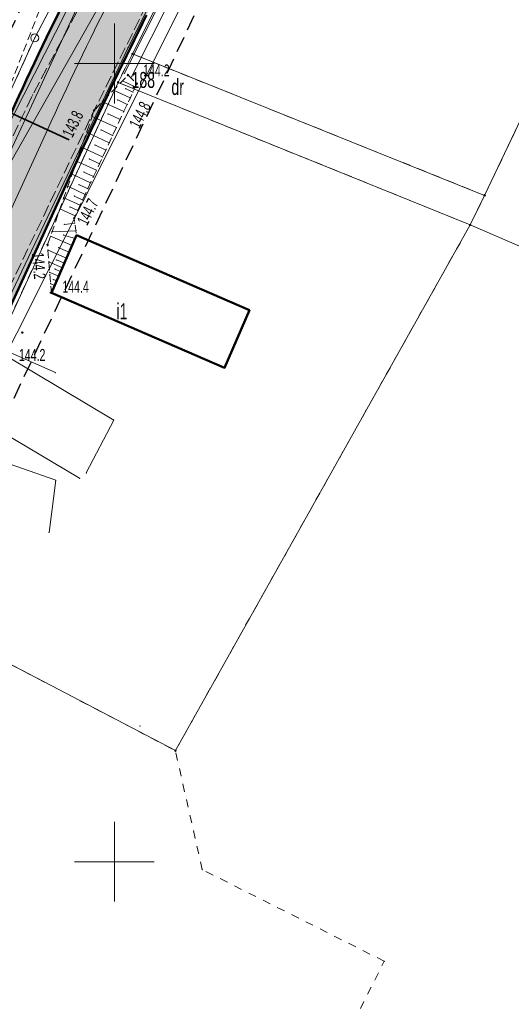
# Model space of a CAD drawing. Extents: x 6456700 to 6518119, y 5963420 to 5980059.
# Tile 163 of 256: x 6512263 to 6512294, y 5965890 to 5965952. Entities that reach past the tile are written whole.
import ezdxf
from ezdxf.enums import TextEntityAlignment as Align

# ---------------------------------------------------------------- set-up
doc = ezdxf.new("R2010")
doc.units = 0
doc.header["$MEASUREMENT"] = 0
for name, pattern in [('L_0_03', [1, 0.5, -0.5]), ('L_0_04', [1.5, 1, -0.5]), ('L_0_52', [1, 0.75, -0.25]), ('L_0_5A', [0.75, 0.5, -0.25])]:
    doc.linetypes.add(name, pattern=pattern)
doc.layers.get('0').update_dxf_attribs({"color": 2, "linetype": 'CONTINUOUS', "lineweight": 5})
for name, color, linetype, lineweight in [('000_Inne__niezydentyfikowane_', 7, 'CONTINUOUS', 18), ('18mm Kreska ciągła', 7, 'CONTINUOUS', 18), ('202_punkt_graniczny', 7, 'CONTINUOUS', 18), ('203_punkt_graniczny', 7, 'CONTINUOUS', 18), ('210_oznaczenie_konturu_uzytku_gruntowego', 96, 'CONTINUOUS', 18), ('211_numer_dzialki_ewidencyjnej', 7, 'CONTINUOUS', 18), ('218_kontur_uzytku_gruntowego', 96, 'L_0_03', 18), ('219_dzialka_ewidencyjna', 7, 'CONTINUOUS', 18), ('312_budynek_ewidencyjny', 7, 'CONTINUOUS', 18), ('312_oznaczenie_budynku_ewidencyjnego_Atr117', 7, 'CONTINUOUS', 18), ('35mm Ciągła', 7, 'CONTINUOUS', 35), ('50mm Kreska ciągła', 7, 'CONTINUOUS', 50), ('9mm Kreska ciągła', 252, 'CONTINUOUS', 9), ('jezdnia', 7, 'CONTINUOUS', 18), ('ogrodzenie_trwale', 7, 'CONTINUOUS', 18), ('pikieta_naturalna', 7, 'CONTINUOUS', 18), ('pikieta_naturalna_Atr2', 7, 'CONTINUOUS', 18), ('przewod_elektroenergetyczny_niskiego_napiecia', 7, 'CONTINUOUS', 18), ('przewod_kanalizacyjny', 7, 'CONTINUOUS', 18), ('przewod_telekomunikacyjny_podziemny', 7, 'CONTINUOUS', 18), ('przewod_wodociagowy', 7, 'CONTINUOUS', 18), ('sciana_oporowa__linia_', 7, 'CONTINUOUS', 18), ('siatka_krzyrzy', 7, 'CONTINUOUS', 18), ('skarpa_nieumocniona', 7, 'CONTINUOUS', 18), ('Zakres', 7, 'CONTINUOUS', 18)]:
    doc.layers.add(name, color=color, linetype=linetype, lineweight=lineweight)
doc.styles.get("Standard").update_dxf_attribs({"font": 'txt', "width": 0.75})

# ---------------------------------------------------------------- blocks, each defined once
blk = doc.blocks.new('mdcp_nowa')
at = {"layer": '203_punkt_graniczny', "linetype": 'Continuous', "lineweight": 18, "true_color": 0x000000}
for points in [[(6495001.13, 5982400.555, 1), (6495001.13, 5982400.645, 1)], [(6495000.23, 5982398.775, 1), (6495000.23, 5982398.865, 1)], [(6495023.19, 5982391.695, 1), (6495023.19, 5982391.785, 1)], [(6495022.28, 5982389.845, 1), (6495022.28, 5982389.935, 1)], [(6495003.82, 5982356.915, 1), (6495003.82, 5982357.005, 1)]]:
    blk.add_hatch(color=18, dxfattribs=at).paths.add_polyline_path(points)
at = {"layer": 'pikieta_naturalna', "linetype": 'Continuous', "lineweight": 18, "true_color": 0x000000}
for points in [[(6495000.85, 5982399.235, 1), (6495000.85, 5982399.325, 1)], [(6495001.4, 5982398.695, 1), (6495001.4, 5982398.785, 1)], [(6494998.73, 5982397.015, 1), (6494998.73, 5982397.105, 1)], [(6494997.48, 5982390.275, 1), (6494997.48, 5982390.365, 1)], [(6494995.81, 5982388.595, 1), (6494995.81, 5982388.685, 1)], [(6494996.01, 5982385.605, 1), (6494996.01, 5982385.695, 1)], [(6494994.23, 5982383.105, 1), (6494994.23, 5982383.195, 1)]]:
    blk.add_hatch(color=18, dxfattribs=at).paths.add_polyline_path(points)
at = {"layer": '000_Inne__niezydentyfikowane_', "linetype": 'Continuous', "lineweight": 18, "flags": 128}
for points in [[(6495001.3, 5982398.53), (6495000.5, 5982398.91)], [(6495000.99, 5982397.85), (6494999.95, 5982398.34)], [(6495001.16, 5982398.21), (6495000.7, 5982398.43)], [(6495000.58, 5982396.99), (6494999.25, 5982397.61)], [(6495000.8, 5982397.44), (6495000.21, 5982397.72)], [(6495000.35, 5982396.49), (6494999.6, 5982396.84)], [(6495000.12, 5982395.99), (6494998.6, 5982396.69)], [(6494999.68, 5982395.04), (6494998.26, 5982395.7)], [(6494999.89, 5982395.5), (6494999.16, 5982395.84)], [(6494999.26, 5982394.15), (6494997.93, 5982394.76)], [(6494999.46, 5982394.58), (6494998.78, 5982394.9)], [(6494998.87, 5982393.31), (6494997.63, 5982393.89)], [(6494999.06, 5982393.72), (6494998.42, 5982394.02)], [(6494998.69, 5982392.92), (6494998.09, 5982393.2)], [(6494998.51, 5982392.53), (6494997.35, 5982393.07)], [(6494998.17, 5982391.8), (6494997.08, 5982392.31)], [(6494998.34, 5982392.16), (6494997.78, 5982392.42)], [(6494997.85, 5982391.12), (6494996.83, 5982391.59)], [(6494998.01, 5982391.46), (6494997.48, 5982391.7)], [(6494997.54, 5982390.45), (6494996.59, 5982390.89)], [(6494997.7, 5982390.79), (6494997.21, 5982391.02)], [(6494997.59, 5982389.52), (6494996.09, 5982389.46)], [(6494997.52, 5982390.01), (6494996.87, 5982389.92)], [(6494997.35, 5982388.6), (6494996, 5982389.18)], [(6494997.54, 5982389.04), (6494996.82, 5982389.25)], [(6494997, 5982387.8), (6494995.84, 5982388.31)], [(6494997.16, 5982388.18), (6494996.51, 5982388.46)], [(6494996.75, 5982387.21), (6494995.9, 5982387.58)], [(6494996.87, 5982387.49), (6494996.37, 5982387.7)], [(6494996.64, 5982386.96), (6494996.28, 5982387.12)], [(6494996.51, 5982386.67), (6494995.95, 5982386.91)], [(6494996.39, 5982386.38), (6494996.18, 5982386.47)], [(6494996.26, 5982386.09), (6494996.01, 5982386.2)]]:
    blk.add_lwpolyline(points, dxfattribs=at)
at = {"layer": '000_Inne__niezydentyfikowane_'}
for p in [(6495000.5, 5982398.91), (6494999.95, 5982398.34), (6495000.7, 5982398.43), (6495001.16, 5982398.21), (6495001.3, 5982398.53), (6494999.25, 5982397.61), (6495000.21, 5982397.72), (6495000.8, 5982397.44), (6495000.99, 5982397.85), (6494999.6, 5982396.84), (6495000.58, 5982396.99), (6494998.6, 5982396.69), (6495000.35, 5982396.49), (6494998.26, 5982395.7), (6494999.16, 5982395.84), (6495000.12, 5982395.99), (6494999.68, 5982395.04), (6494999.89, 5982395.5), (6494997.93, 5982394.76), (6494998.78, 5982394.9), (6494999.46, 5982394.58), (6494997.63, 5982393.89), (6494998.42, 5982394.02), (6494999.26, 5982394.15), (6494998.09, 5982393.2), (6494998.87, 5982393.31), (6494999.06, 5982393.72), (6494997.35, 5982393.07), (6494998.51, 5982392.53), (6494998.69, 5982392.92), (6494997.08, 5982392.31), (6494997.78, 5982392.42), (6494998.34, 5982392.16), (6494996.83, 5982391.59), (6494997.48, 5982391.7), (6494998.01, 5982391.46), (6494998.17, 5982391.8), (6494996.59, 5982390.89), (6494997.21, 5982391.02), (6494997.7, 5982390.79), (6494997.85, 5982391.12), (6494997.54, 5982390.45), (6494996.09, 5982389.46), (6494996.87, 5982389.92), (6494997.52, 5982390.01), (6494997.59, 5982389.52), (6494996, 5982389.18), (6494996.82, 5982389.25), (6494997.54, 5982389.04), (6494995.84, 5982388.31), (6494996.51, 5982388.46), (6494997.35, 5982388.6), (6494995.9, 5982387.58), (6494996.37, 5982387.7), (6494997, 5982387.8), (6494997.16, 5982388.18), (6494996.28, 5982387.12), (6494996.64, 5982386.96), (6494996.75, 5982387.21), (6494996.87, 5982387.49), (6494995.95, 5982386.91), (6494996.18, 5982386.47), (6494996.39, 5982386.38), (6494996.51, 5982386.67), (6494996.01, 5982386.2), (6494996.26, 5982386.09)]:
    blk.add_point(p, dxfattribs=at)
at = {"layer": '202_punkt_graniczny', "color": 7, "linetype": 'Continuous', "lineweight": 18}
blk.add_circle((6494995.01, 5982401.6), 0.25, dxfattribs=at)
at = {"layer": '202_punkt_graniczny'}
blk.add_point((6494995.01, 5982401.6), dxfattribs=at)
at = {"layer": '203_punkt_graniczny', "color": 7, "linetype": 'Continuous', "lineweight": 18}
for centre in [(6495001.13, 5982400.6), (6495000.23, 5982398.82), (6495023.19, 5982391.74), (6495022.28, 5982389.89), (6495003.82, 5982356.96)]:
    blk.add_circle(centre, 0.045, dxfattribs=at)
at = {"layer": '203_punkt_graniczny'}
for p in [(6495001.13, 5982400.6), (6495000.23, 5982398.82), (6495023.19, 5982391.74), (6495022.28, 5982389.89), (6495003.82, 5982356.96)]:
    blk.add_point(p, dxfattribs=at)
at = {"layer": '218_kontur_uzytku_gruntowego', "lineweight": 18, "flags": 128}
for points in [[(6495021.2, 5982440.54), (6495001.13, 5982400.6)], [(6494995.01, 5982401.6), (6495002.19, 5982415.31)], [(6494974.22, 5982356.22), (6494995.01, 5982401.6)], [(6495001.13, 5982400.6), (6495000.23, 5982398.82)], [(6495023.19, 5982391.74), (6495001.13, 5982400.6)], [(6495000.23, 5982398.82), (6494985.44, 5982366.58)], [(6495022.28, 5982389.89), (6495000.23, 5982398.82)], [(6495023.19, 5982391.74), (6495026.53, 5982398.74)], [(6495022.28, 5982389.89), (6495023.19, 5982391.74)], [(6495003.82, 5982356.96), (6495022.28, 5982389.89)], [(6494985.44, 5982366.58), (6495003.82, 5982356.96)], [(6495005.5, 5982349.51), (6495003.82, 5982356.96)], [(6495016.9, 5982343.77), (6495005.5, 5982349.51)], [(6495013.16, 5982336.34), (6495016.9, 5982343.77)]]:
    blk.add_lwpolyline(points, dxfattribs=at)
at = {"layer": '218_kontur_uzytku_gruntowego'}
for p in [(6494995.01, 5982401.6), (6494995.01, 5982401.6), (6494995.01, 5982401.6), (6494995.01, 5982401.6), (6495001.13, 5982400.6), (6495001.13, 5982400.6), (6495001.13, 5982400.6), (6495001.13, 5982400.6), (6495001.13, 5982400.6), (6495001.13, 5982400.6), (6495000.23, 5982398.82), (6495000.23, 5982398.82), (6495000.23, 5982398.82), (6495000.23, 5982398.82), (6495000.23, 5982398.82), (6495000.23, 5982398.82), (6495023.19, 5982391.74), (6495023.19, 5982391.74), (6495023.19, 5982391.74), (6495023.19, 5982391.74), (6495022.28, 5982389.89), (6495022.28, 5982389.89), (6495022.28, 5982389.89), (6495022.28, 5982389.89), (6495003.82, 5982356.96), (6495003.82, 5982356.96), (6495003.82, 5982356.96), (6495003.82, 5982356.96), (6495005.5, 5982349.51), (6495005.5, 5982349.51), (6495016.9, 5982343.77), (6495016.9, 5982343.77)]:
    blk.add_point(p, dxfattribs=at)
at = {"layer": '219_dzialka_ewidencyjna', "color": 3, "linetype": 'Continuous', "lineweight": 18, "flags": 128}
for points in [[(6495021.2, 5982440.54), (6495001.13, 5982400.6)], [(6494995.01, 5982401.6), (6495002.19, 5982415.31)], [(6494974.22, 5982356.22), (6494995.01, 5982401.6)], [(6495001.13, 5982400.6), (6495000.23, 5982398.82)], [(6495001.13, 5982400.6), (6495023.19, 5982391.74)], [(6495000.23, 5982398.82), (6494985.44, 5982366.58)], [(6495000.23, 5982398.82), (6495022.28, 5982389.89)], [(6495023.19, 5982391.74), (6495026.53, 5982398.74)], [(6495022.28, 5982389.89), (6495023.19, 5982391.74)], [(6495003.82, 5982356.96), (6495022.28, 5982389.89)], [(6495022.28, 5982389.89), (6495056.57, 5982375.07)], [(6494985.44, 5982366.58), (6495003.82, 5982356.96)]]:
    blk.add_lwpolyline(points, dxfattribs=at)
at = {"layer": '219_dzialka_ewidencyjna', "color": 3}
for p in [(6494995.01, 5982401.6), (6494995.01, 5982401.6), (6495001.13, 5982400.6), (6495001.13, 5982400.6), (6495001.13, 5982400.6), (6495000.23, 5982398.82), (6495000.23, 5982398.82), (6495000.23, 5982398.82), (6495023.19, 5982391.74), (6495023.19, 5982391.74), (6495023.19, 5982391.74), (6495022.28, 5982389.89), (6495022.28, 5982389.89), (6495022.28, 5982389.89), (6495022.28, 5982389.89), (6495003.82, 5982356.96), (6495003.82, 5982356.96)]:
    blk.add_point(p, dxfattribs=at)
at = {"layer": '312_budynek_ewidencyjny', "color": 7, "linetype": 'Continuous', "lineweight": 50, "flags": 128}
for points in [[(6494996.06, 5982385.63), (6494997.63, 5982389.25)], [(6494997.63, 5982389.25), (6495008.47, 5982384.55)], [(6495006.9, 5982380.93), (6494996.06, 5982385.63)], [(6495008.47, 5982384.55), (6495006.9, 5982380.93)]]:
    blk.add_lwpolyline(points, dxfattribs=at)
at = {"layer": '312_budynek_ewidencyjny'}
for p in [(6494997.63, 5982389.25), (6494997.63, 5982389.25), (6494996.06, 5982385.63), (6494996.06, 5982385.63), (6495008.47, 5982384.55), (6495008.47, 5982384.55), (6495006.9, 5982380.93), (6495006.9, 5982380.93)]:
    blk.add_point(p, dxfattribs=at)
at = {"layer": 'jezdnia', "color": 7, "linetype": 'L_0_52', "lineweight": 18, "flags": 128}
blk.add_lwpolyline([(6495134.37, 5982583.3), (6495113.38, 5982574.25), (6495104.78, 5982567.21), (6495094.42, 5982556.42), (6495077.25, 5982527.64), (6495065.47, 5982509.01), (6495049.82, 5982491.48), (6495035, 5982466.78), (6495029.3, 5982456), (6495014.86, 5982429.39), (6495004.75, 5982409.18), (6494998.73, 5982397.06), (6494987.52, 5982373.63), (6494982.83, 5982364.72), (6494972.31, 5982345.03), (6494970.53, 5982342.23), (6494960.57, 5982327.01), (6494956.04, 5982320.35), (6494947.33, 5982304.72), (6494935.61, 5982281.93), (6494926.04, 5982257.99), (6494919.72, 5982242.45), (6494913.81, 5982225.8), (6494910.48, 5982216.25), (6494906.14, 5982216.99), (6494909.9, 5982227.31), (6494916.12, 5982243.16), (6494921.48, 5982258.77), (6494931.15, 5982282.69), (6494943.64, 5982306.31), (6494959.06, 5982330.89), (6494969.1, 5982347.08), (6494979.83, 5982365.44), (6494985.75, 5982378.98), (6494994.88, 5982398.03), (6495001.66, 5982410.76), (6495011.8, 5982430.8), (6495026, 5982457.23), (6495032.25, 5982468.97), (6495046.11, 5982493.71), (6495063.09, 5982514.09), (6495073.26, 5982529.52), (6495082.96, 5982547.05), (6495093.01, 5982560.56), (6495101.98, 5982569.59), (6495101.3, 5982571.6), (6495108.99, 5982577.59), (6495110.03, 5982578.44), (6495121.58, 5982583.64), (6495122.46, 5982584.02), (6495130.77, 5982587.79), (6495134.82, 5982589.62), (6495140.56, 5982589.08), (6495141.32, 5982585.54)], close=True, dxfattribs=at)
at = {"layer": 'jezdnia'}
for p in [(6494994.88, 5982398.03), (6494998.73, 5982397.06)]:
    blk.add_point(p, dxfattribs=at)
at = {"layer": 'ogrodzenie_trwale'}
for p in [(6495000.85, 5982399.28), (6495001.4, 5982398.74), (6494997.48, 5982390.32), (6495022.26, 5982389.87), (6494997.63, 5982389.25), (6494996.06, 5982385.63), (6495001.61, 5982358.51)]:
    blk.add_point(p, dxfattribs=at)
at = {"layer": 'pikieta_naturalna', "color": 7, "linetype": 'Continuous', "lineweight": 18}
for centre in [(6495000.85, 5982399.28), (6495001.4, 5982398.74), (6494998.73, 5982397.06), (6494997.48, 5982390.32), (6494995.81, 5982388.64), (6494996.01, 5982385.65), (6494994.23, 5982383.15)]:
    blk.add_circle(centre, 0.045, dxfattribs=at)
at = {"layer": 'pikieta_naturalna'}
for p in [(6495000.85, 5982399.28), (6495001.4, 5982398.74), (6494998.73, 5982397.06), (6494997.48, 5982390.32), (6494995.81, 5982388.64), (6494996.01, 5982385.65), (6494994.23, 5982383.15)]:
    blk.add_point(p, dxfattribs=at)
at = {"layer": 'przewod_elektroenergetyczny_niskiego_napiecia', "color": 1, "linetype": 'Continuous', "lineweight": 18, "flags": 128}
blk.add_lwpolyline([(6494991.84, 5982379.08), (6495008.11, 5982411.42)], dxfattribs=at)
at = {"layer": 'przewod_kanalizacyjny', "color": 34, "linetype": 'Continuous', "lineweight": 18, "flags": 128}
for points in [[(6494999.92, 5982408.39), (6494988.61, 5982384.03), (6494977.39, 5982361.98)], [(6494988.61, 5982384.03), (6494996.3, 5982380.64)]]:
    blk.add_lwpolyline(points, dxfattribs=at)
at = {"layer": 'przewod_kanalizacyjny'}
blk.add_point((6494996.3, 5982380.64), dxfattribs=at)
at = {"layer": 'przewod_telekomunikacyjny_podziemny', "color": 30, "linetype": 'Continuous', "lineweight": 18, "flags": 128}
for points in [[(6494901.62, 5982190.73), (6494906.93, 5982205.38), (6494911.62, 5982220.93), (6494915.73, 5982231.59), (6494911.08, 5982233.33), (6494928.49, 5982275.35), (6494946.57, 5982313.81), (6494960.48, 5982334.35), (6494965.17, 5982341.38), (6494972.14, 5982353.83), (6494985.3, 5982378.53), (6494993.02, 5982395.45), (6495008.18, 5982425.35), (6495017.88, 5982443.43), (6495022.56, 5982450.66), (6495031.38, 5982466.91), (6495039.03, 5982482.79), (6495040.55, 5982485.59), (6495048.7, 5982498.93), (6495056.63, 5982506.55), (6495061.71, 5982512.37), (6495068.26, 5982521.25), (6495074.92, 5982532.24)], [(6495079.35, 5982530.1), (6495069.82, 5982513.52), (6495056.99, 5982497.18), (6495053.61, 5982496.6), (6495048.81, 5982491.02), (6495045.68, 5982486.07), (6495035.4, 5982467.7), (6495024.87, 5982448.34), (6495020.12, 5982439.66), (6495011.73, 5982422.62), (6495000.86, 5982401), (6494989.14, 5982376.4), (6494979.09, 5982355.95), (6494962.09, 5982330.47)], [(6494985.3, 5982378.53), (6494989.14, 5982376.4), (6494996.33, 5982373.9), (6494995.91, 5982370.63)]]:
    blk.add_lwpolyline(points, dxfattribs=at)
at = {"layer": 'przewod_telekomunikacyjny_podziemny'}
for p in [(6495000.86, 5982401), (6494996.33, 5982373.9), (6494995.91, 5982370.63)]:
    blk.add_point(p, dxfattribs=at)
at = {"layer": 'przewod_wodociagowy', "color": 5, "linetype": 'Continuous', "lineweight": 18, "flags": 128}
for points in [[(6495017.75, 5982443.85), (6495018.43, 5982443.5), (6495020.19, 5982442.47), (6495019.93, 5982441.89), (6495017.22, 5982436.61), (6495011.99, 5982426.45), (6494988.27, 5982384.63), (6494977.81, 5982365.14), (6494958.57, 5982329.31)], [(6494997.82, 5982374.02), (6494990.43, 5982378.42), (6494979.89, 5982385.17), (6494955.52, 5982368.37), (6494955.2, 5982366.88)], [(6494988.27, 5982384.63), (6494999.96, 5982377.67), (6494998.24, 5982374.36)]]:
    blk.add_lwpolyline(points, dxfattribs=at)
at = {"layer": 'przewod_wodociagowy'}
for p in [(6494999.96, 5982377.67), (6494997.82, 5982374.02), (6494998.24, 5982374.36)]:
    blk.add_point(p, dxfattribs=at)
at = {"layer": 'sciana_oporowa__linia_', "color": 7, "linetype": 'Continuous', "lineweight": 18, "flags": 128}
for points in [[(6495000.627, 5982399.393), (6495006.786, 5982411.63), (6495009.065, 5982416.38), (6495016.92, 5982432.204), (6495019.729, 5982432.063), (6495022.242, 5982430.928)], [(6495001.073, 5982399.168), (6495007.234, 5982411.41), (6495009.514, 5982416.16), (6495017.28, 5982431.596), (6495019.611, 5982431.557), (6495022.037, 5982430.472)]]:
    blk.add_lwpolyline(points, dxfattribs=at)
at = {"layer": 'sciana_oporowa__linia_'}
for p in [(6495000.627, 5982399.393), (6495001.073, 5982399.168)]:
    blk.add_point(p, dxfattribs=at)
at = {"layer": 'siatka_krzyrzy', "linetype": 'Continuous', "lineweight": 18, "flags": 128}
for points in [[(6495000, 5982397.5), (6495000, 5982402.5)], [(6494997.5, 5982400), (6495002.5, 5982400)], [(6495000, 5982347.5), (6495000, 5982352.5)], [(6494997.5, 5982350), (6495002.5, 5982350)]]:
    blk.add_lwpolyline(points, dxfattribs=at)
at = {"layer": 'skarpa_nieumocniona', "color": 7, "linetype": 'L_0_5A', "lineweight": 18, "flags": 128}
for points in [[(6494997.75, 5982409.63), (6494992.99, 5982397.39), (6494988.93, 5982387.32), (6494983.93, 5982380.85), (6494978.03, 5982367.95), (6494956.82, 5982374.63), (6494970.3, 5982399.19), (6494978.56, 5982427.79), (6494996.54, 5982415.24)], [(6494995.81, 5982388.64), (6494998.73, 5982397.06), (6495000.85, 5982399.28), (6495001.4, 5982398.74), (6494997.48, 5982390.32), (6494997.63, 5982389.25), (6494996.06, 5982385.63)]]:
    blk.add_lwpolyline(points, close=True, dxfattribs=at)
at = {"layer": 'skarpa_nieumocniona'}
for p in [(6495000.85, 5982399.28), (6495000.85, 5982399.28), (6495001.4, 5982398.74), (6495001.4, 5982398.74), (6494998.73, 5982397.06), (6494998.73, 5982397.06), (6494997.48, 5982390.32), (6494997.48, 5982390.32), (6494997.63, 5982389.25), (6494997.63, 5982389.25), (6494995.81, 5982388.64), (6494995.81, 5982388.64), (6494996.06, 5982385.63), (6494996.06, 5982385.63)]:
    blk.add_point(p, dxfattribs=at)
at = {"layer": 'Zakres', "linetype": 'L_0_04', "lineweight": 25, "flags": 128}
blk.add_lwpolyline([(6495113.77, 5985050.22), (6495121.12, 5984877.07), (6495125.76, 5984757.87), (6495129.89, 5984649.81), (6495141.08, 5984611.3), (6495145.77, 5984544.53), (6495147.36, 5984487.27), (6495157.22, 5984392.07), (6495162.95, 5984387.45), (6495180.24, 5984384.16), (6495229.5, 5984386.61), (6495251.65, 5984373.41), (6495258.77, 5984357.12), (6495255.44, 5984330.44), (6495250.77, 5984304.39), (6495252.21, 5984282.78), (6495255.46, 5984256.45), (6495254.94, 5984238.25), (6495266.4, 5984211), (6495277.24, 5984182.33), (6495294.2, 5984133.19), (6495300.94, 5984095.37), (6495313.24, 5984037.69), (6495317.44, 5983978.18), (6495300.35, 5983922.18), (6495282.35, 5983883.38), (6495266.21, 5983862.23), (6495242.03, 5983839.67), (6495211.11, 5983816.86), (6495158.26, 5983772.66), (6495130.6, 5983651.16), (6495116.31, 5983543.43), (6495129.51, 5983346.73), (6495134.58, 5983264.71), (6495139.64, 5983186.97), (6495193.25, 5983077.94), (6495199.2, 5983041.97), (6495206.23, 5983026), (6495208.96, 5983004.88), (6495202.27, 5982979.48), (6495202.42, 5982950.13), (6495209.35, 5982897.38), (6495215.97, 5982850.34), (6495228.6, 5982809.97), (6495226.85, 5982778.82), (6495225.04, 5982750.56), (6495220.26, 5982723.37), (6495226.54, 5982679.97), (6495206.06, 5982669.48), (6495192.68, 5982657.71), (6495184.57, 5982648.65), (6495174.78, 5982624.58), (6495164.23, 5982604.61), (6495150.7, 5982588.3), (6495137.69, 5982582.43), (6495118.26, 5982573.75), (6495100.35, 5982558.42), (6495090.36, 5982544.99), (6495075.87, 5982519.06), (6495060.83, 5982499.68), (6495049.41, 5982485.49), (6495035.07, 5982459.7), (6495006.7, 5982406.64), (6494980.89, 5982351.84), (6494944.35, 5982293.29), (6494925.72, 5982250.11), (6494905.2, 5982190.37), (6494898.43, 5982153.5), (6494879.51, 5982063.89), (6494864.14, 5981992.66), (6494816.93, 5981768.61), (6494777.79, 5981577.7), (6494739.84, 5981394.72), (6494718.65, 5981297.89), (6494716.45, 5981237.31), (6494738.62, 5981208.21), (6494776.48, 5981173.06), (6494817.16, 5981137.44), (6494847.63, 5981109.8), (6494877.39, 5981077.08), (6494912.75, 5981030.55), (6494916.06, 5981014.71), (6494903.86, 5980957.01), (6494916.13, 5980953.51), (6494892.32, 5980927.59), (6494850.7, 5980858.8), (6494806.81, 5980779.89), (6494785.1, 5980753.49), (6494715.22, 5980723.29), (6494679.96, 5980686.78), (6494651.35, 5980651.29), (6494549.14, 5980683.24), (6494511.84, 5980659.66), (6494443.61, 5980630.33), (6494428.78, 5980598.6), (6494431.58, 5980579.46), (6494420.56, 5980549.76), (6494416.45, 5980528.2), (6494403.86, 5980507.16), (6494388.89, 5980482.96), (6494365.32, 5980407.99), (6494335.67, 5980315.15), (6494332.29, 5980297.41), (6494335.1, 5980278.18), (6494347.25, 5980254.84), (6494336.79, 5980250.09), (6494300.04, 5980271.34), (6494320.8, 5980301.43), (6494336.81, 5980349.17), (6494344.85, 5980380.92), (6494360.85, 5980437.13), (6494374.18, 5980476.38), (6494386.14, 5980498.84), (6494403.02, 5980528.52), (6494411.33, 5980563.19), (6494420.84, 5980586.25), (6494420.25, 5980601.11), (6494434.95, 5980635.94), (6494446.75, 5980644.99), (6494465.77, 5980647.27), (6494513.02, 5980669.46), (6494507.85, 5980679.68), (6494547.89, 5980705.83), (6494570.06, 5980691.34), (6494636.17, 5980669.05), (6494706.14, 5980756.86), (6494742.78, 5980772.58), (6494798.53, 5980814.27), (6494826.12, 5980867.97), (6494849.57, 5980908.6), (6494845.35, 5980942.01), (6494853.94, 5980970.83), (6494891.08, 5980960.54), (6494890.11, 5980965.73), (6494903.94, 5981025.69), (6494869.98, 5981070.3), (6494770.97, 5981160.58), (6494728.18, 5981200.64), (6494706.13, 5981229.56), (6494707.94, 5981299.75), (6494728.84, 5981398.1), (6494767.06, 5981580.19), (6494806.17, 5981770.55), (6494854.36, 5981994.76), (6494869.73, 5982065.97), (6494888.61, 5982155.44), (6494891.67, 5982173.95), (6494895.82, 5982197.45), (6494916.38, 5982253.72), (6494935.47, 5982297.95), (6494954.97, 5982331.67), (6494972.09, 5982356.64), (6494997.76, 5982411.14), (6495026.29, 5982464.48), (6495041.09, 5982491.09), (6495052.99, 5982505.88), (6495067.51, 5982524.6), (6495081.94, 5982550.43), (6495092.99, 5982565.28), (6495112.86, 5982582.29), (6495133.59, 5982591.55), (6495144.48, 5982596.46), (6495155.87, 5982610.19), (6495165.7, 5982628.8), (6495175.96, 5982654.03), (6495185.62, 5982664.83), (6495200.4, 5982677.82), (6495212.49, 5982688.04), (6495209.64, 5982723.43), (6495215.22, 5982750.57), (6495216.87, 5982779.54), (6495218.31, 5982809.31), (6495206.86, 5982847.92), (6495199.44, 5982894.74), (6495192.11, 5982948.71), (6495190.16, 5982979.24), (6495183.47, 5983075.16), (6495129.79, 5983184.34), (6495124.6, 5983264.07), (6495119.53, 5983346.09), (6495106.27, 5983543.75), (6495120.74, 5983652.9), (6495148.75, 5983779.42), (6495204.15, 5983826.04), (6495273.41, 5983889.36), (6495288.53, 5983927.42), (6495300.83, 5983964.69), (6495303.91, 5983980.14), (6495301.32, 5984039.55), (6495291.1, 5984093.63), (6495284.5, 5984130.67), (6495267.84, 5984178.93), (6495257.12, 5984207.3), (6495244.96, 5984236.19), (6495244.79, 5984255.42), (6495242.25, 5984281.97), (6495240.71, 5984304.95), (6495245.55, 5984331.94), (6495248.51, 5984355.64), (6495243.77, 5984366.47), (6495226.98, 5984376.47), (6495179.54, 5984374.12), (6495158.61, 5984378.09), (6495147.7, 5984386.91), (6495137.38, 5984486.61), (6495135.78, 5984544.04), (6495131.18, 5984609.54), (6495119.95, 5984648.2), (6495115.76, 5984757.49), (6495111.12, 5984876.67), (6495103.73, 5985050.93), (6495109.36, 5985081.73), (6495120.41, 5985085.88)], close=True, dxfattribs=at)
at = {"layer": '210_oznaczenie_konturu_uzytku_gruntowego', "lineweight": 20, "width": 0.66}
blk.add_text('dr', height=1, dxfattribs=at).set_placement((6495003.57, 5982399.03), align=Align.TOP_LEFT)
at = {"layer": '211_numer_dzialki_ewidencyjnej', "color": 7, "lineweight": 20, "width": 0.66}
blk.add_text('188', height=1, dxfattribs=at).set_placement((6495001.07, 5982399.47), align=Align.TOP_LEFT)
at = {"layer": '312_oznaczenie_budynku_ewidencyjnego_Atr117', "color": 7, "lineweight": 20, "width": 0.66}
blk.add_text('i1', height=1, dxfattribs=at).set_placement((6495000.13, 5982384.98), align=Align.TOP_LEFT)
at = {"layer": 'pikieta_naturalna_Atr2', "color": 7, "lineweight": 15, "width": 0.66}
for s, p in [('144.2', (6495001.8, 5982399.94)), ('144.4', (6494996.74, 5982386.39)), ('144.2', (6494994.02, 5982382.12))]:
    blk.add_text(s, height=0.75, dxfattribs=at).set_placement(p, align=Align.TOP_LEFT)
for s, rotation, p in [('144.8', 63.3, (6495000.89, 5982396.21)), ('143.8', 64.4, (6494996.69, 5982395.63)), ('144.7', 63.3, (6494997.62, 5982390.137)), ('144.2', 274.7, (6494995.58, 5982388.18))]:
    blk.add_text(s, height=0.75, rotation=rotation, dxfattribs=at).set_placement(p, align=Align.TOP_LEFT)

msp = doc.modelspace()

# ---------------------------------------------------------------- block references
at = {"linetype": 'ByBlock'}
msp.add_blockref('mdcp_nowa', (17268.786, -16450.998), dxfattribs=at)

# ---------------------------------------------------------------- next in the draw order: hatches: boundary and pattern name
at = {"layer": '9mm Kreska ciągła'}
h = msp.add_hatch(dxfattribs=at)
h.set_pattern_fill('SAND_AND_LIME', color=4, scale=0.1)
h.set_pattern_definition([(37.5, (6512163.41104, 5965706.02106), (-0.006803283, 0.208096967), [0, -0.16416, 0, -0.1836, 0, -0.1755]), (7.5, (6512163.41104, 5965706.02106), (0.19113588, 0.30479178), [0, -0.08856, 0, -0.14796, 0, -0.0567]), (-32.5, (6512163.2782, 5965706.02106), (0.33632732, 0.00061118), [0, -0.054, 0, -0.1944, 0, -0.2538]), (-42.5, (6512163.2782, 5965706.02106), (0.32466167, 0.09478896), [0, -0.027, 0, -0.12744, 0, -0.1458])])
edge = h.paths.add_edge_path()
edge.add_line((6512494.454, 5966351.121), (6512492.815, 5966327.914))
edge.add_arc((6512641.445, 5966317.419), 149, 175.96099, 178.25385)
edge.add_line((6512492.514, 5966321.96), (6512491.933, 5966302.891))
edge.add_arc((6512440.957, 5966304.445), 51, 348.13301, 358.25385, ccw=False)
edge.add_line((6512490.867, 5966293.957), (6512486.741, 5966274.321))
edge.add_arc((6512500.441, 5966271.442), 14, 168.13301, 189.66075)
edge.add_line((6512486.64, 5966269.093), (6512490.395, 5966247.035))
edge.add_line((6512490.395, 5966247.035), (6512490.607, 5966245.791))
edge.add_arc((6512474.833, 5966243.106), 16, 357.41334, 369.66075, ccw=False)
edge.add_line((6512490.817, 5966242.384), (6512490.724, 5966240.322))
edge.add_arc((6512474.74, 5966241.044), 16, 304.69475, 357.41334, ccw=False)
edge.add_line((6512483.848, 5966227.889), (6512479.157, 5966224.642))
edge.add_arc((6512563.968, 5966102.134), 149, 124.69475, 128.17467)
edge.add_line((6512471.877, 5966219.268), (6512459.798, 5966209.771))
edge.add_arc((6512468.451, 5966198.766), 14, 128.17467, 146.52826)
edge.add_line((6512456.773, 5966206.487), (6512454.137, 5966202.499))
edge.add_arc((6512536.718, 5966147.898), 99, 146.52826, 150.19331)
edge.add_line((6512450.815, 5966197.109), (6512447.264, 5966190.909))
edge.add_arc((6512533.167, 5966141.699), 99, 150.19331, 155.56334)
edge.add_line((6512443.035, 5966182.654), (6512432.867, 5966160.275))
edge.add_arc((6512409.196, 5966171.031), 26, 321.1758, 335.56334, ccw=False)
edge.add_line((6512429.452, 5966154.731), (6512421.621, 5966145))
edge.add_arc((6512409.156, 5966155.031), 16, 309.59305, 321.1758, ccw=False)
edge.add_line((6512419.353, 5966142.701), (6512410.592, 5966135.455))
edge.add_arc((6512400.395, 5966147.785), 16, 291.72006, 309.59305, ccw=False)
edge.add_line((6512406.316, 5966132.921), (6512399.28, 5966130.118))
edge.add_arc((6512417.414, 5966084.597), 49, 111.72006, 118.67866)
edge.add_line((6512393.899, 5966127.586), (6512378.766, 5966119.308))
edge.add_arc((6512390.283, 5966098.252), 24, 118.67866, 130.97644)
edge.add_line((6512374.545, 5966116.372), (6512369.458, 5966111.954))
edge.add_arc((6512385.196, 5966093.834), 24, 130.97644, 144.24742)
edge.add_line((6512365.719, 5966107.857), (6512360.498, 5966100.604))
edge.add_arc((6512392.148, 5966077.817), 39, 144.24742, 151.71864)
edge.add_line((6512357.804, 5966096.296), (6512346.179, 5966074.69))
edge.add_arc((6512310.073, 5966094.116), 41, 323.54004, 331.71864, ccw=False)
edge.add_line((6512343.048, 5966069.751), (6512332.977, 5966056.12))
edge.add_arc((6512291.959, 5966086.427), 51, 314.86874, 323.54004, ccw=False)
edge.add_line((6512327.939, 5966050.283), (6512325.436, 5966047.791))
edge.add_arc((6512381.169, 5965991.802), 79, 134.86874, 142.03498)
edge.add_line((6512318.887, 5966040.401), (6512317.812, 5966039.024))
edge.add_arc((6512348.559, 5966015.032), 39, 142.03498, 151.90193)
edge.add_line((6512314.155, 5966033.4), (6512307.014, 5966020.024))
edge.add_arc((6512085.596, 5966138.241), 251, 330.1315, 331.90193, ccw=False)
edge.add_line((6512303.256, 5966013.24), (6512293.172, 5965995.681))
edge.add_arc((6512509.097, 5965871.676), 249, 150.1315, 153.31422)
edge.add_line((6512286.62, 5965983.501), (6512270.802, 5965952.031))
edge.add_arc((6512493.279, 5965840.205), 249, 153.31422, 155.41165)
edge.add_line((6512266.858, 5965943.813), (6512249.846, 5965906.636))
edge.add_arc((6512203.471, 5965927.857), 51, 325.40047, 335.41165, ccw=False)
edge.add_line((6512245.451, 5965898.897), (6512232.463, 5965880.07))
edge.add_arc((6512313.954, 5965823.854), 99, 145.40047, 150.15364)
edge.add_line((6512228.085, 5965873.124), (6512213.877, 5965848.362))
edge.add_arc((6512299.746, 5965799.092), 99, 150.15364, 156.12969)
edge.add_line((6512209.214, 5965839.154), (6512198.858, 5965815.752))
edge.add_arc((6512518.006, 5965674.523), 349, 156.12969, 156.8073)
edge.add_line((6512197.211, 5965811.968), (6512194.929, 5965806.643))
edge.add_arc((6512331.888, 5965747.963), 149, 156.8073, 160.58951)
edge.add_line((6512191.357, 5965797.481), (6512178.615, 5965761.319))
edge.add_arc((6511941.881, 5965844.735), 251, 339.22463, 340.58951, ccw=False)
edge.add_line((6512176.561, 5965755.704), (6512169.456, 5965736.976))
edge.add_arc((6512195.168, 5965727.222), 27.5, 159.22463, 216.73933)
edge.add_line((6512173.13, 5965710.772), (6512174.444, 5965709.012))
edge.add_line((6512174.444, 5965709.012), (6512170.437, 5965706.021))
edge.add_line((6512170.437, 5965706.021), (6512164.212, 5965719.71))
edge.add_arc((6512161.212, 5965719.741), 3, 359.40734, 370.87144)
edge.add_arc((6512205.039, 5965728.159), 41.628, 165.26056, 190.87144, ccw=False)
edge.add_line((6512164.781, 5965738.75), (6512171.886, 5965757.477))
edge.add_arc((6511941.881, 5965844.735), 246, 339.22463, 340.58951)
edge.add_line((6512173.899, 5965762.981), (6512186.641, 5965799.143))
edge.add_arc((6512331.888, 5965747.963), 154, 156.8073, 160.58951, ccw=False)
edge.add_line((6512190.333, 5965808.612), (6512192.615, 5965813.937))
edge.add_arc((6512518.006, 5965674.523), 354, 156.12969, 156.8073, ccw=False)
edge.add_line((6512194.286, 5965817.775), (6512204.642, 5965841.178))
edge.add_arc((6512299.746, 5965799.092), 104, 150.15364, 156.12969, ccw=False)
edge.add_line((6512209.541, 5965850.851), (6512223.749, 5965875.613))
edge.add_arc((6512313.954, 5965823.854), 104, 145.40047, 150.15364, ccw=False)
edge.add_line((6512228.348, 5965882.91), (6512241.335, 5965901.737))
edge.add_arc((6512203.471, 5965927.857), 46, 325.40047, 335.41165)
edge.add_line((6512245.3, 5965908.717), (6512262.312, 5965945.894))
edge.add_arc((6512493.279, 5965840.205), 254, 153.31422, 155.41165, ccw=False)
edge.add_line((6512266.334, 5965954.276), (6512282.153, 5965985.747))
edge.add_arc((6512509.097, 5965871.676), 254, 150.1315, 153.31422, ccw=False)
edge.add_line((6512288.836, 5965998.171), (6512298.92, 5966015.73))
edge.add_arc((6512085.596, 5966138.241), 246, 330.1315, 331.90193)
edge.add_line((6512302.603, 5966022.379), (6512309.745, 5966035.755))
edge.add_arc((6512348.559, 5966015.032), 44, 142.03498, 151.90193, ccw=False)
edge.add_line((6512313.87, 5966042.1), (6512314.945, 5966043.477))
edge.add_arc((6512381.169, 5965991.802), 84, 134.86874, 142.03498, ccw=False)
edge.add_line((6512321.909, 5966051.335), (6512324.411, 5966053.826))
edge.add_arc((6512291.959, 5966086.427), 46, 314.86874, 323.54004)
edge.add_line((6512328.955, 5966059.091), (6512339.027, 5966072.722))
edge.add_arc((6512310.073, 5966094.116), 36, 323.54004, 331.71864)
edge.add_line((6512341.776, 5966077.059), (6512353.4, 5966098.665))
edge.add_arc((6512392.148, 5966077.817), 44, 144.24742, 151.71864, ccw=False)
edge.add_line((6512356.44, 5966103.526), (6512361.662, 5966110.778))
edge.add_arc((6512385.196, 5966093.834), 29, 130.97644, 144.24742, ccw=False)
edge.add_line((6512366.18, 5966115.728), (6512371.267, 5966120.147))
edge.add_arc((6512390.283, 5966098.252), 29, 118.67866, 130.97644, ccw=False)
edge.add_line((6512376.366, 5966123.695), (6512391.499, 5966131.972))
edge.add_arc((6512417.414, 5966084.597), 54, 111.72006, 118.67866, ccw=False)
edge.add_line((6512397.43, 5966134.763), (6512404.466, 5966137.566))
edge.add_arc((6512400.395, 5966147.785), 11, 291.72006, 309.59305)
edge.add_line((6512407.405, 5966139.308), (6512409.544, 5966141.077))
edge.add_line((6512409.544, 5966141.077), (6512412.36, 5966140.811))
edge.add_line((6512412.36, 5966140.811), (6512417.441, 5966145.013))
edge.add_arc((6512409.156, 5966155.031), 13, 309.59305, 321.1758)
edge.add_line((6512419.284, 5966146.881), (6512427.115, 5966156.612))
edge.add_arc((6512409.196, 5966171.031), 23, 321.1758, 335.56334)
edge.add_line((6512430.135, 5966161.516), (6512434.645, 5966171.44))
edge.add_line((6512434.645, 5966171.44), (6512440.928, 5966185.268))
edge.add_line((6512440.928, 5966185.268), (6512439.963, 5966187.841))
edge.add_arc((6512668.213, 5966069.673), 257.025, 151.22581, 152.62894, ccw=False)
edge.add_line((6512442.925, 5966193.394), (6512446.477, 5966199.594))
edge.add_arc((6512536.718, 5966147.898), 104, 146.52826, 150.19331, ccw=False)
edge.add_line((6512449.966, 5966205.257), (6512452.602, 5966209.244))
edge.add_arc((6512468.451, 5966198.766), 19, 128.17467, 146.52826, ccw=False)
edge.add_line((6512456.708, 5966213.702), (6512468.787, 5966223.198))
edge.add_arc((6512563.968, 5966102.134), 154, 124.69475, 128.17467, ccw=False)
edge.add_line((6512476.311, 5966228.753), (6512481.002, 5966232))
edge.add_arc((6512474.74, 5966241.044), 11, 304.69475, 357.41334)
edge.add_line((6512485.729, 5966240.548), (6512485.822, 5966242.609))
edge.add_arc((6512474.833, 5966243.106), 11, 357.41334, 369.66075)
edge.add_line((6512485.677, 5966244.952), (6512485.4, 5966246.584))
edge.add_line((6512485.4, 5966246.584), (6512485.465, 5966247.035))
edge.add_line((6512485.465, 5966247.035), (6512481.305, 5966271.715))
edge.add_line((6512481.305, 5966271.715), (6512486.925, 5966298.805))
edge.add_line((6512486.925, 5966298.805), (6512487.695, 5966325.335))
edge.add_line((6512487.695, 5966325.335), (6512488.895, 5966340.485))
edge.add_line((6512488.895, 5966340.485), (6512488.714, 5966340.814))
edge.add_line((6512488.714, 5966340.814), (6512489.699, 5966354.77))
edge.add_line((6512489.699, 5966354.77), (6512494.454, 5966351.121))

# ---------------------------------------------------------------- next in the draw order: linework, layer by layer
at = {"layer": '18mm Kreska ciągła', "color": 4, "ltscale": 0.1}
msp.add_lwpolyline([(6512268.568, 5965953.153, 0.009152), (6512264.585, 5965944.854), (6512247.573, 5965907.677, -0.04371), (6512243.393, 5965900.317), (6512230.406, 5965881.49, 0.020743), (6512225.917, 5965874.369), (6512211.709, 5965849.606, 0.026081), (6512206.928, 5965840.166), (6512196.572, 5965816.764, 0.002957), (6512194.913, 5965812.952), (6512192.631, 5965807.628, 0.016505), (6512188.999, 5965798.312), (6512176.257, 5965762.15, -0.005955), (6512174.223, 5965756.591), (6512167.118, 5965737.863)], format="xyb", dxfattribs=at)
at = {"layer": '35mm Ciągła'}
msp.add_line((6512265.949, 5965944.229), (6512238.669, 5965956.712), dxfattribs=at)
at = {"layer": '50mm Kreska ciągła', "color": 5, "ltscale": 0.1}
for points in [[(6512164.781, 5965738.75), (6512171.886, 5965757.477, 0.005955), (6512173.899, 5965762.981), (6512186.641, 5965799.143, -0.016505), (6512190.333, 5965808.612), (6512192.615, 5965813.937, -0.002957), (6512194.286, 5965817.775), (6512204.642, 5965841.178, -0.026081), (6512209.541, 5965850.851), (6512223.749, 5965875.613, -0.020743), (6512228.348, 5965882.91), (6512241.335, 5965901.737, 0.04371), (6512245.3, 5965908.717), (6512262.312, 5965945.894, -0.009152), (6512266.334, 5965954.276)], [(6512270.802, 5965952.031, 0.009152), (6512266.858, 5965943.813), (6512249.846, 5965906.636, -0.04371), (6512245.451, 5965898.897), (6512232.463, 5965880.07, 0.020743), (6512228.085, 5965873.124), (6512213.877, 5965848.362, 0.026081), (6512209.214, 5965839.154), (6512198.858, 5965815.752, 0.002957), (6512197.211, 5965811.968), (6512194.929, 5965806.643, 0.016505), (6512191.357, 5965797.481), (6512178.615, 5965761.319, -0.005955), (6512176.561, 5965755.704), (6512169.456, 5965736.976, 0.25636), (6512173.13, 5965710.772), (6512174.444, 5965709.012), (6512170.437, 5965706.021), (6512164.212, 5965719.71)]]:
    msp.add_lwpolyline(points, format="xyb", dxfattribs=at)

doc.saveas('drawing.dxf')
